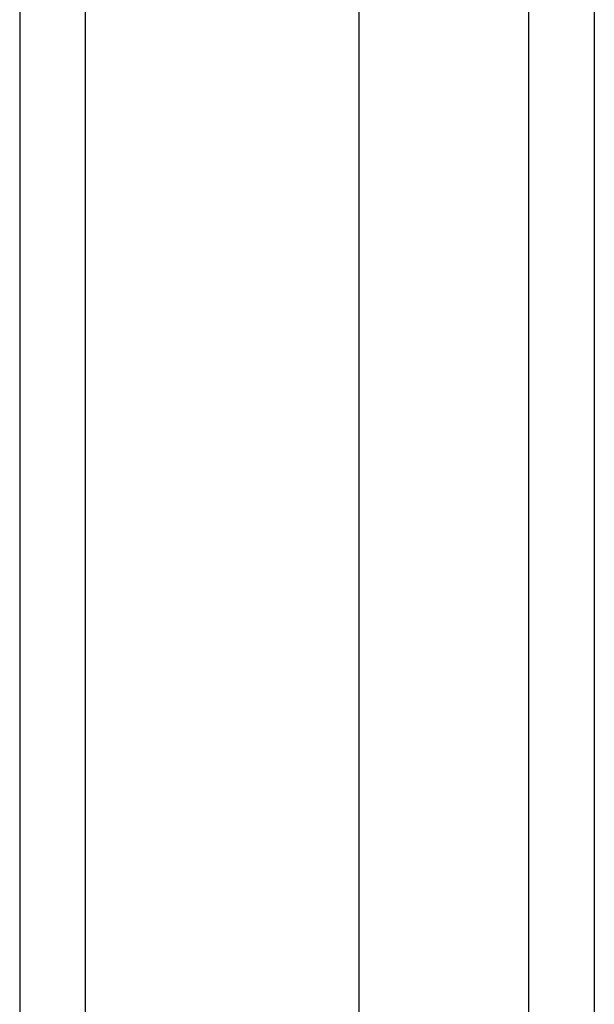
# Model space of a CAD drawing. Header units: inches. Extents: x 17 to 237, y 17 to 149.
# Tile 34 of 113: x 105.836 to 106.702, y 84.373 to 85.858. Entities that reach past the tile are written whole.
import ezdxf

# ---------------------------------------------------------------- set-up
doc = ezdxf.new("R2010")
doc.units = ezdxf.units.IN
doc.header["$MEASUREMENT"] = 0
doc.layers.add('Visible Edges(ANSI)', color=7, linetype='Continuous', lineweight=25)
doc.layers.add('Visible Tangent Edges(ANSI)', color=7, linetype='Continuous', lineweight=25)

msp = doc.modelspace()

# ---------------------------------------------------------------- linework, layer by layer
at = {"layer": 'Visible Edges(ANSI)'}
for p, q in [((105.8357, 108.0672), (105.8357, 60.2652)), ((106.3475, 61.0633), (106.3475, 107.2691)), ((106.7018, 107.2691), (106.7018, 61.0633))]:
    msp.add_line(p, q, dxfattribs=at)
at = {"layer": 'Visible Tangent Edges(ANSI)'}
for p, q in [((105.9347, 60.2652), (105.9347, 108.0672)), ((106.6028, 107.3991), (106.6028, 60.9333))]:
    msp.add_line(p, q, dxfattribs=at)

doc.saveas('drawing.dxf')
